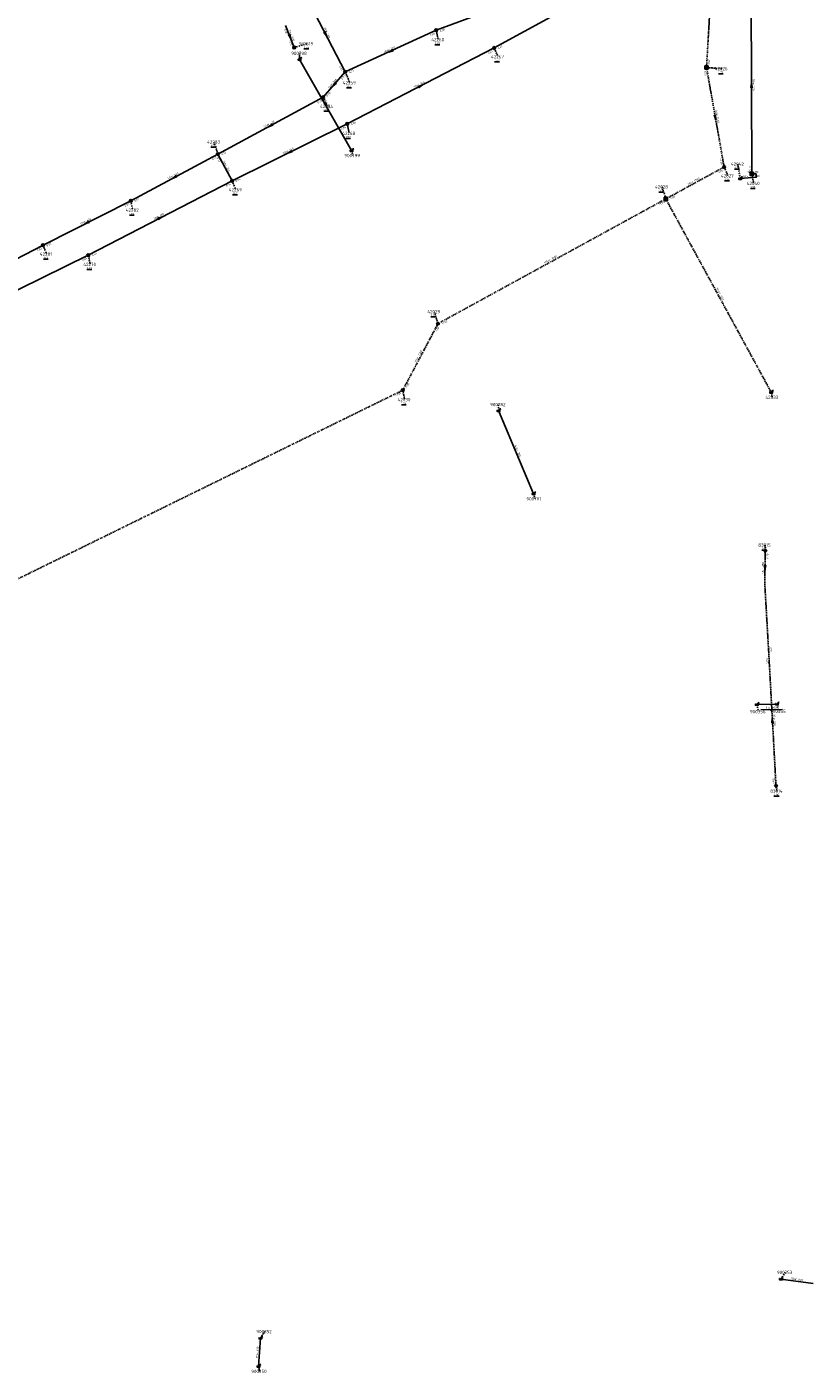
# Model space of a CAD drawing. Extents: x 188323 to 208361, y 565368 to 574910.
# Tile 117 of 256: x 203064 to 203422, y 567510 to 568128. Entities that reach past the tile are written whole.
import ezdxf

# ---------------------------------------------------------------- set-up
doc = ezdxf.new("R2010")
doc.units = 0
for name, pattern in [('BORDER', [1.75, 0.5, -0.25, 0.5, -0.25, 0, -0.25]), ('DASHDOT', [1, 0.5, -0.25, 0, -0.25]), ('DASHED', [0.75, 0.5, -0.25])]:
    doc.linetypes.add(name, pattern=pattern)
doc.layers.get('0').update_dxf_attribs({"linetype": 'CONTINUOUS'})
for name, color, linetype in [('RIO-AFM', 7, 'CONTINUOUS'), ('RIO-BOK', 7, 'CONTINUOUS'), ('RIO-DET', 7, 'CONTINUOUS'), ('RIO-KNP', 7, 'CONTINUOUS'), ('RIO-KNR', 7, 'CONTINUOUS'), ('RIO-LAG', 7, 'CONTINUOUS'), ('RIO-LAG_0B', 7, 'CONTINUOUS'), ('RIO-LAG_2B', 7, 'DASHED'), ('RIO-LAG_4', 7, 'BORDER'), ('RIO-LEN', 7, 'CONTINUOUS'), ('RIO-MVD', 1, 'CONTINUOUS'), ('RIO-VRB', 6, 'DASHDOT'), ('RIO-VRH', 7, 'CONTINUOUS')]:
    doc.layers.add(name, color=color, linetype=linetype)
doc.styles.add('RIO-TXT', font='isocp.shx')

# ---------------------------------------------------------------- blocks, each defined once
blk = doc.blocks.new('L_VHR')
blk.add_lwpolyline([(-0.5, 0), (0.5, 0), (-0.5, 0.15), (-0.5, -0.15), (0.5, 0)])
blk = doc.blocks.new('K_RGM')
blk.add_lwpolyline([(-0.6, 0.6), (-0.6, -0.6), (0.6, -0.6), (0.6, 0.6)], close=True)
blk.add_solid([(-0.6, 0.6), (0, 0.6), (-0.6, -0.6), (0, -0.6)])
at = {"style": 'RIO-TXT', "flags": 1}
blk.add_attdef('KNOOPNAAM', (2, 2), '', height=1, dxfattribs=at)
blk = doc.blocks.new('K_IPG')
blk.add_circle((0, 0), 0.5)
for points in [[(0, 0), (-0.5, 0), (-0.433013, 0.25)], [(0, 0), (-0.433013, -0.25), (-0.5, 0)], [(0, 0), (-0.433013, 0.25), (-0.25, 0.433013)], [(0, 0), (-0.25, -0.433013), (-0.433013, -0.25)], [(0, 0), (-0.25, 0.433013), (0, 0.5)], [(0, 0), (0, -0.5), (-0.25, -0.433013)], [(0, 0), (0, 0.5), (0.25, 0.433013)], [(0, 0), (0.25, 0.433013), (0.433013, 0.25)], [(0, 0), (0.433013, 0.25), (0.5, 0)], [(0, 0), (0.5, 0), (0.433013, -0.25)], [(0, 0), (0.433013, -0.25), (0.25, -0.433013)], [(0, 0), (0.25, -0.433013), (0, -0.5)]]:
    blk.add_solid(points)
at = {"style": 'RIO-TXT', "flags": 1}
blk.add_attdef('KNOOPNAAM', (2, 2), '', height=1, dxfattribs=at)
blk = doc.blocks.new('K_DIV')
for p, q in [((-0.65, 0.65), (-0.65, -0.65)), ((0.65, 0.65), (-0.65, 0.65)), ((0.65, -0.65), (0.65, 0.65)), ((-0.65, -0.65), (0.65, -0.65))]:
    blk.add_line(p, q)
blk = doc.blocks.new('K_UTB')
blk.add_lwpolyline([(0.5, 0.15), (0.5, -0.3), (-0.5, -0.3), (-0.5, 0.15), (-0.45, 0.15), (-0.45, -0.25), (0, -0.25), (0.45, -0.25), (0.45, 0.15)], close=True)
blk.add_lwpolyline([(0.85, 0.6), (0.55, 0.65), (0.614828, 0.459583), (0.850842, 0.598937)])
blk.add_arc((0.85, -0.25), 0.85, 90, 180)
at = {"style": 'RIO-TXT', "flags": 1}
blk.add_attdef('KNOOPNAAM', (2, 2), '', height=1, dxfattribs=at)
blk = doc.blocks.new('K_IPD')
blk.add_lwpolyline([(-0.496027, 0.307994), (0.503973, 0.307994), (0.003973, -0.558031)], close=True)
blk.add_solid([(-0.496027, 0.307994), (0.503973, 0.307994), (0.003973, -0.558031)])
at = {"style": 'RIO-TXT', "flags": 1}
blk.add_attdef('KNOOPNAAM', (2, 2), '', height=1, dxfattribs=at)
blk = doc.blocks.new('1293_90______900355____900356_')
at = {"layer": 'RIO-LAG'}
blk.add_line((0, 0), (-9.82, -0.153), dxfattribs=at)
at = {"layer": 'RIO-AFM', "style": 'RIO-TXT'}
blk.add_text('r 500', height=0.9, rotation=360.8689, dxfattribs=at).set_placement((-5.9978, 0.4075))
at = {"layer": 'RIO-LEN', "style": 'RIO-TXT'}
blk.add_text('9m', height=0.9, rotation=360.8689, dxfattribs=at).set_placement((-7.6176, 0.3819))

msp = doc.modelspace()

# ---------------------------------------------------------------- linework, layer by layer
at = {"layer": 'RIO-LAG'}
for p, q in [((203186.976, 568118.272), (203182.976, 568128.448)), ((203189.408, 568112.832), (203213.296, 568070.976)), ((203296.896, 567913.344), (203280.768, 567951.552)), ((203408.64, 567816.768), (203399.408, 567816.64)), ((203410.496, 567552.704), (203425.248, 567550.592)), ((203170.544, 567512.64), (203171.424, 567525.568))]:
    msp.add_line(p, q, dxfattribs=at)
at = {"layer": 'RIO-LAG_0B'}
for p, q in [((203347.104, 568155.52), (203278.8, 568118.08)), ((203192.304, 568141.888), (203210.4, 568107.072)), ((203252.192, 568126.208), (203298.704, 568143.488)), ((203396.8, 568141.568), (203397.104, 568060.224)), ((203210.4, 568107.072), (203252.192, 568126.208)), ((203278.8, 568118.08), (203211.296, 568083.2)), ((203210.4, 568107.072), (203200.304, 568095.424)), ((203200.304, 568095.424), (203151.904, 568069.376)), ((203211.296, 568083.2), (203158.4, 568057.088)), ((203111.904, 568047.872), (203151.904, 568069.376)), ((203151.904, 568069.376), (203158.4, 568057.088)), ((203158.4, 568057.088), (203092.4, 568022.976)), ((203071.6, 568027.52), (203111.904, 568047.872)), ((203092.4, 568022.976), (203024, 567989.312)), ((203031.504, 568006.784), (203071.6, 568027.52))]:
    msp.add_line(p, q, dxfattribs=at)
msp.add_lwpolyline([(203397.104, 568060.224), (203399.024, 568060.224), (203399.136, 568058.752), (203391.744, 568058.112)], dxfattribs=at)
at = {"layer": 'RIO-LAG_2B'}
msp.add_line((203408.208, 567779.136), (203404.928, 567839.296), dxfattribs=at)
msp.add_lwpolyline([(203403.296, 567887.04), (203403.056, 567871.872), (203404.928, 567839.296)], dxfattribs=at)
at = {"layer": 'RIO-LAG_4'}
for p, q in [((203379.232, 568159.424), (203376.304, 568109.12)), ((203376.304, 568109.12), (203384.4, 568063.424)), ((203384.4, 568063.424), (203357.6, 568048.768)), ((203357.6, 568048.768), (203252.992, 567991.488)), ((203357.6, 568048.768), (203406, 567960)), ((203252.992, 567991.488), (203236.8, 567960.896)), ((203236.8, 567960.896), (202867.296, 567779.776))]:
    msp.add_line(p, q, dxfattribs=at)
at = {"layer": 'RIO-VRB'}
for p, q in [((203252.2, 568126.2), (203253.0806, 568121.902)), ((203186.97, 568118.25), (203192.9527, 568120.005)), ((203189.41, 568112.83), (203189.4097, 568115.605)), ((203278.8, 568118.1), (203280.5352, 568114.0308)), ((203376.3, 568109.1), (203383.2675, 568108.5713)), ((203210.4, 568107.1), (203212.4771, 568102.0911)), ((203200.3, 568095.4), (203202.0352, 568091.3308)), ((203211.3, 568083.2), (203212.1806, 568078.902)), ((203151.9, 568069.4), (203150.1633, 568074.8686)), ((203213.29, 568070.99), (203213.8235, 568068.6616)), ((203384.4, 568063.4), (203386.1352, 568059.3308)), ((203391.75, 568058.09), (203390.694, 568064.7725)), ((203397.1, 568060.2), (203397.9806, 568055.902)), ((203158.4, 568057.1), (203160.1352, 568053.0308)), ((203357.6, 568048.8), (203355.8633, 568054.2686)), ((203111.9, 568047.9), (203112.7806, 568043.602)), ((203071.6, 568027.5), (203073.3352, 568023.4308)), ((203092.4, 568023), (203093.2806, 568018.702)), ((203253, 567991.5), (203251.2633, 567996.9686)), ((203236.8, 567960.9), (203237.6806, 567956.602)), ((203280.77, 567951.55), (203280.7697, 567954.325)), ((203406, 567960), (203406.5335, 567957.6716)), ((203296.9, 567913.33), (203297.4335, 567911.0016)), ((203403.29, 567887.04), (203403.2897, 567889.815)), ((203399.41, 567816.61), (203400.1171, 567813.2968)), ((203408.64, 567816.75), (203409.3471, 567813.4368)), ((203408.21, 567779.14), (203408.7435, 567776.8116)), ((203410.49, 567552.71), (203412.4664, 567555.7658)), ((203171.43, 567525.54), (203173.4064, 567528.5958)), ((203170.54, 567512.63), (203171.0735, 567510.3016))]:
    msp.add_line(p, q, dxfattribs=at)

# ---------------------------------------------------------------- block references
at = {"layer": 'RIO-DET'}
msp.add_blockref('1293_90______900355____900356_', (203411.136, 567814.272), dxfattribs=at)
at = {"layer": 'RIO-KNP', "xscale": 1.25, "yscale": 1.25, "zscale": 1.25}
for name, p in [('K_IPG', (203252.192, 568126.208)), ('K_IPG', (203186.976, 568118.272)), ('K_IPG', (203278.8, 568118.08)), ('K_UTB', (203189.408, 568112.832)), ('K_RGM', (203376.304, 568109.12)), ('K_IPG', (203210.4, 568107.072)), ('K_IPG', (203200.304, 568095.424)), ('K_IPG', (203211.296, 568083.2)), ('K_UTB', (203213.296, 568070.976)), ('K_IPG', (203151.904, 568069.376)), ('K_IPG', (203384.4, 568063.424)), ('K_RGM', (203397.104, 568060.224)), ('K_IPG', (203158.4, 568057.088)), ('K_UTB', (203391.744, 568058.112)), ('K_IPG', (203111.904, 568047.872)), ('K_DIV', (203357.6, 568048.768)), ('K_IPG', (203071.6, 568027.52)), ('K_IPG', (203092.4, 568022.976)), ('K_IPG', (203252.992, 567991.488)), ('K_IPG', (203236.8, 567960.896)), ('K_UTB', (203406, 567960)), ('K_UTB', (203280.768, 567951.552)), ('K_UTB', (203296.896, 567913.344)), ('K_IPD', (203403.296, 567887.04)), ('K_UTB', (203399.408, 567816.64)), ('K_UTB', (203408.64, 567816.768)), ('K_IPD', (203408.208, 567779.136)), ('K_UTB', (203410.496, 567552.704)), ('K_UTB', (203171.424, 567525.568)), ('K_UTB', (203170.544, 567512.64))]:
    msp.add_blockref(name, p, dxfattribs=at)
at = {"layer": 'RIO-VRH', "xscale": 2, "yscale": 2, "zscale": 2}
for p, rotation in [((203184.97, 568123.335), 291.4773), ((203201.35, 568124.5), 297.4859), ((203231.3, 568116.65), 204.555), ((203205.35, 568101.25), 229.1927), ((203245.05, 568100.65), 387.3379), ((203396.95, 568100.9), 450.2202), ((203380.35, 568086.25), 280.059), ((203176.1, 568082.4), 208.2414), ((203184.85, 568070.15), 206.2583), ((203131.9, 568058.65), 208.2552), ((203125.4, 568040.05), 387.3211), ((203091.75, 568037.7), 206.846), ((203403.17, 567879.46), 269.084), ((203406.57, 567809.205), 93.1311)]:
    msp.add_blockref('L_VHR', p, dxfattribs=dict(at, rotation=rotation))

# ---------------------------------------------------------------- texts
at = {"layer": 'RIO-AFM', "style": 'RIO-TXT'}
for s, rotation, p in [('r 800', 291.4773, (203185.1414, 568124.2733)), ('r 300', 297.4859, (203201.4301, 568125.4553)), ('r 300', 24.555, (203230.3555, 568116.7682)), ('r 300', 409.1927, (203204.4386, 568100.9661)), ('r 160', 387.3379, (203244.0896, 568100.7428)), ('r 160', 270.2202, (203397.4723, 568101.7125)), ('r 600', 299.7215, (203201.3954, 568092.8689)), ('r 400', 388.2414, (203175.1414, 568082.4718)), ('r 1500', 280.059, (203380.6676, 568087.4035)), ('r 160', 386.2583, (203183.894, 568070.2561)), ('r 400', 28.2552, (203130.9499, 568058.707)), ('r 300', 297.8607, (203155.2167, 568064.2022)), ('r 160', 0.8951, (203397.2422, 568060.7023)), ('r 1500', 388.5776, (203369.8075, 568056.03)), ('r 160', 387.3211, (203124.4398, 568040.1426)), ('r 400', 26.846, (203090.8015, 568037.7803)), ('r 1500', 388.7111, (203304.3311, 568020.2319)), ('r 1000', 298.5986, (203381.8788, 568005.3661)), ('r 1500', 422.0965, (203243.9434, 567975.4837)), ('r 700', 292.888, (203288.9922, 567933.3859)), ('r 250', 449.084, (203402.6529, 567878.6574)), ('r 250', 273.1311, (203407.0437, 567810.0425)), ('r 800', 351.7457, (203417.1353, 567552.2554)), ('r 600', 86.0477, (203170.4305, 567518.3111))]:
    msp.add_text(s, height=0.9, rotation=rotation, dxfattribs=at).set_placement(p)
at = {"layer": 'RIO-BOK', "style": 'RIO-TXT'}
for s, rotation, p in [('0.04', 291.4773, (203182.1806, 568126.6044)), ('-0.11', 291.4773, (203184.1706, 568121.5544)), ('0.28', 24.555, (203249.5436, 568123.447)), ('0.28', 20.4053, (203254.0001, 568125.376)), ('0.41', 387.3379, (203276.2597, 568115.2622)), ('0.41', 388.7015, (203280.7005, 568117.5456)), ('0.41', 297.4859, (203207.5353, 568109.6227)), ('0.52', 446.6575, (203377.7782, 568110.4169)), ('0.27', 409.1927, (203209.1279, 568103.4955)), ('0.27', 24.555, (203212.255, 568106.4084)), ('0.52', 280.059, (203375.1668, 568107.4767)), ('0.20', 409.1927, (203202.2744, 568095.546)), ('0.29', 388.2414, (203197.8112, 568092.5108)), ('0.66', 387.3379, (203213.1868, 568082.6005)), ('0.66', 386.2583, (203208.7116, 568080.401)), ('0.13', 28.2552, (203149.4269, 568066.4813)), ('0.13', 297.8607, (203151.3174, 568067.5079)), ('0.13', 388.2414, (203153.796, 568068.8303)), ('-1.00', 280.059, (203382.3324, 568067.1971)), ('-1.00', 388.5776, (203381.4612, 568060.2238)), ('1.60', 184.9558, (203395.1763, 568059.7912)), ('0.77', 270.2202, (203395.7362, 568063.7549)), ('1.60', 0.8951, (203398.5215, 568058.822)), ('0.54', 387.3211, (203155.8592, 568054.2619)), ('0.54', 386.2583, (203160.2752, 568056.465)), ('0.07', 26.846, (203109.3557, 568045.0429)), ('0.07', 28.2552, (203113.7958, 568047.3296)), ('-1.00', 388.7111, (203354.642, 568045.6666)), ('-1.00', 388.5776, (203359.4993, 568048.2414)), ('0.02', 26.846, (203073.4812, 568026.8831)), ('0.02', 27.3005, (203069.0781, 568024.6226)), ('0.64', 386.2264, (203089.8053, 568020.2123)), ('0.64', 387.3211, (203094.2866, 568022.3999)), ('-1.00', 388.7111, (203254.9006, 567990.9459)), ('-1.00', 422.0965, (203252.3018, 567987.2305)), ('-1.00', 422.0965, (203238.6919, 567961.4833)), ('-1.00', 386.1078, (203233.6213, 567958.0705)), ('0.75', 449.084, (203404.6261, 567883.4582)), ('0.25', 453.3083, (203406.2457, 567840.7493)), ('0.25', 273.1311, (203403.6093, 567837.7952)), ('0.69', 273.1311, (203406.6541, 567782.6202))]:
    msp.add_text(s, height=0.9, rotation=rotation, dxfattribs=at).set_placement(p)
at = {"layer": 'RIO-KNR', "style": 'RIO-TXT'}
for s, p in [('42260', (203249.8931, 568121.152)), ('900798', (203185.5847, 568114.855)), ('901819', (203189.1277, 568119.255)), ('42267', (203277.3477, 568113.2808)), ('42026', (203380.08, 568107.8213)), ('42259', (203209.2896, 568101.3411)), ('42284', (203198.8477, 568090.5808)), ('42268', (203208.9931, 568078.152)), ('42283', (203146.9758, 568074.1186)), ('900799', (203209.9985, 568067.9116)), ('42042', (203387.5065, 568064.0225)), ('42027', (203382.9477, 568058.5808)), ('42269', (203156.9477, 568052.2808)), ('42028', (203352.6758, 568053.5186)), ('42040', (203394.7931, 568055.152)), ('42282', (203109.5931, 568042.852)), ('42281', (203070.1477, 568022.6808)), ('42270', (203090.0931, 568017.952)), ('42029', (203248.0758, 567996.2186)), ('42030', (203234.4931, 567955.852)), ('900782', (203276.9447, 567953.575)), ('42033', (203403.346, 567956.9216)), ('900781', (203293.6085, 567910.2516)), ('83015', (203400.1022, 567889.065)), ('900356', (203396.2921, 567812.5468)), ('900355', (203405.5221, 567812.6868)), ('83014', (203405.556, 567776.0616)), ('900353', (203408.6414, 567555.0158)), ('900352', (203169.5814, 567527.8458)), ('900350', (203167.2485, 567509.5516))]:
    msp.add_text(s, height=1.5, dxfattribs=at).set_placement(p)
at = {"layer": 'RIO-LEN', "style": 'RIO-TXT'}
for s, rotation, p in [('39m', 297.4859, (203200.4322, 568127.371)), ('11m', 291.4773, (203184.3495, 568126.2829)), ('46m', 24.555, (203228.3909, 568115.8704)), ('81m', 270.2202, (203397.463, 568103.8724)), ('15m', 409.1927, (203203.0282, 568099.3302)), ('76m', 387.3379, (203242.1715, 568099.7496)), ('48m', 299.7215, (203200.3235, 568094.7442)), ('46m', 280.059, (203380.2893, 568089.5301)), ('55m', 388.2414, (203173.2393, 568081.4484)), ('14m', 297.8607, (203154.2063, 568066.1113)), ('59m', 386.2583, (203181.9575, 568069.2992)), ('45m', 28.2552, (203129.0473, 568057.6843)), ('11m', 0.8951, (203395.0825, 568060.6685)), ('31m', 388.5776, (203367.9114, 568054.9955)), ('74m', 387.3211, (203122.5214, 568039.1499)), ('45m', 26.846, (203088.8744, 568036.8047)), ('119m', 388.7111, (203301.964, 568018.9332)), ('101m', 298.5986, (203380.5852, 568007.736)), ('35m', 422.0965, (203242.934, 567973.5741)), ('41m', 292.888, (203288.1511, 567935.3754)), ('48m', 449.084, (203402.6201, 567876.4976)), ('60m', 273.1311, (203406.9246, 567812.1992)), ('15m', 351.7457, (203414.9975, 567552.5641)), ('13m', 86.0477, (203170.2819, 567516.1562))]:
    msp.add_text(s, height=0.9, rotation=rotation, dxfattribs=at).set_placement(p)
at = {"layer": 'RIO-MVD', "style": 'RIO-TXT'}
for s, p in [('%%U1.58', (203191.4227, 568117.855)), ('%%U1.48', (203251.5506, 568119.752)), ('%%U1.62', (203279.0052, 568111.8808)), ('%%U1.72', (203381.7375, 568106.4213)), ('%%U1.64', (203210.9471, 568099.9411)), ('%%U1.62', (203200.5052, 568089.1808)), ('%%U1.57', (203210.6506, 568076.752)), ('%%U1.56', (203148.6333, 568072.7186)), ('%%U1.24', (203389.164, 568062.6225)), ('%%U1.60', (203354.3333, 568052.1186)), ('%%U1.95', (203384.6052, 568057.1808)), ('%%U1.70', (203396.4506, 568053.752)), ('%%U1.42', (203158.6052, 568050.8808)), ('%%U1.60', (203111.2506, 568041.452)), ('%%U1.60', (203071.8052, 568021.2808)), ('%%U1.57', (203091.7506, 568016.552)), ('%%U1.52', (203249.7333, 567994.8186)), ('%%U1.74', (203236.1506, 567954.452)), ('%%U2.15', (203401.7597, 567887.665)), ('%%U2.08', (203407.2135, 567774.6616))]:
    msp.add_text(s, height=0.9, dxfattribs=at).set_placement(p)

doc.saveas('drawing.dxf')
